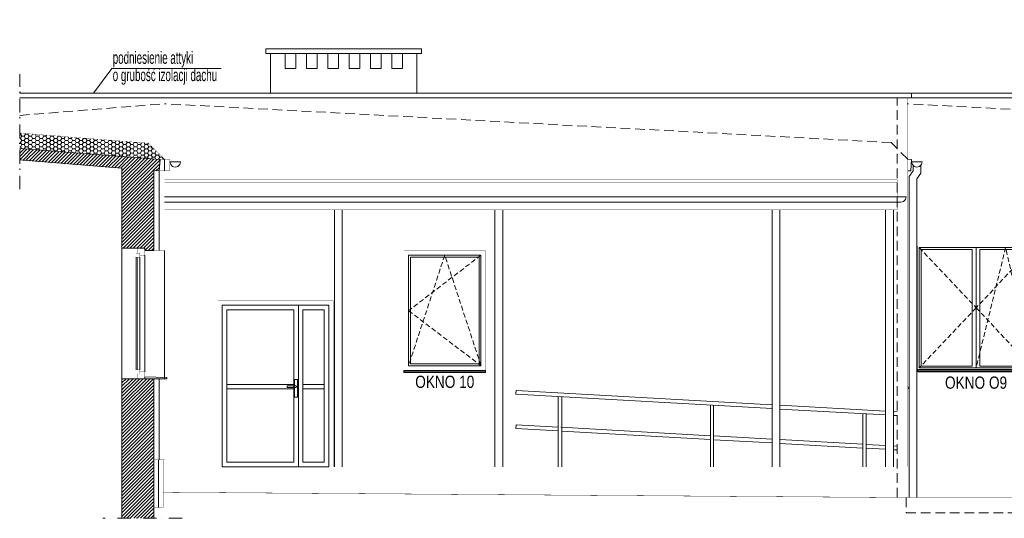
# Model space of a CAD drawing. Header units: millimetres. Extents: x 18880 to 99371, y -5529 to 27899.
# Tile 2 of 161: x 19043 to 20334, y 2301 to 2955. Entities that reach past the tile are written whole.
import ezdxf

# ---------------------------------------------------------------- set-up
doc = ezdxf.new("R2010")
doc.units = ezdxf.units.MM
doc.set_wipeout_variables(frame=1)
doc.linetypes.add('DASHED', pattern=[19.05, 12.7, -6.35])
doc.linetypes.add('Kropki i Kreski', pattern=[335.138881, 176.388884, -88.194442, 0, -70.555556])
for name, color, linetype, lineweight in [('AA_HATCH', 251, 'Continuous', 0), ('AA_IZOLACJA', 251, 'Continuous', 0), ('AA_OPIS', 2, 'Continuous', 0), ('AA_WIDOK', 254, 'Continuous', 0), ('K_SCIANY', 90, 'Continuous', 20)]:
    doc.layers.add(name, color=color, linetype=linetype, lineweight=lineweight)
doc.styles.add('ARIAL', font='arial.ttf')
doc.styles.add('DIM07', font='romans.shx', dxfattribs={"width": 0.7})
doc.linetypes.add('STYROPIAN', pattern='A,0.000141,[1,styropian.shx,S=1,R=0,X=0,Y=0],-14.102004', length=14.102145)

# ---------------------------------------------------------------- blocks, each defined once
blk = doc.blocks.new('egbveg')
at = {"layer": 'AA_OPIS', "linetype": 'DASHED', "ltscale": 0.5}
for points in [[(-151, -2), (-76.5, -81), (-151, -160)], [(-2, -2), (-76.5, -81), (-2, -160), (-37.7, -2), (-76.5, -160)]]:
    blk.add_lwpolyline(points, dxfattribs=at)
at = {"layer": 'AA_WIDOK', "color": 255, "const_width": 0.3}
for points in [[(-153, -162), (-153, 0)], [(-153, 0), (0, 0)], [(0, 0), (0, -162)]]:
    blk.add_lwpolyline(points, dxfattribs=at)
at = {"layer": 'AA_WIDOK'}
for points in [[(-151, -160), (-151, -2)], [(-151, -2), (-2, -2)], [(-148.5, -157.5), (-148.5, -4.5)], [(-148.5, -4.5), (-81.5, -4.5)], [(-81.5, -4.5), (-81.5, -157.5)], [(-76.5, -2), (-76.5, -4.5)], [(-76.5, -4.5), (-76.5, -157.5)], [(-71.5, -157.5), (-71.5, -4.5)], [(-71.5, -4.5), (-4.5, -4.5)], [(-4.5, -4.5), (-4.5, -157.5)], [(-2, -2), (-2, -160)], [(-2, -160), (-151, -160)], [(-81.5, -157.5), (-148.5, -157.5)], [(-76.5, -157.5), (-76.5, -160)], [(-4.5, -157.5), (-71.5, -157.5)]]:
    blk.add_lwpolyline(points, dxfattribs=at)
at = {"layer": 'AA_WIDOK', "color": 4}
for points in [[(-153, -162), (-153, -162.8)], [(0, -162), (-153, -162)], [(-153, -162.8), (0, -162.8)], [(-153, -164.5), (-153, -162.8)], [(-153, -164.5), (0, -164.5)], [(-153, -165), (-153, -164.5)], [(-153, -165), (0, -165)], [(0, -162.8), (0, -162)], [(0, -164.5), (0, -162.8)], [(0, -165), (0, -164.5)]]:
    blk.add_lwpolyline(points, dxfattribs=at)
at = {"layer": 'AA_OPIS', "insert": (-76.5, -171.2), "char_height": 16, "width": 300, "attachment_point": 2, "style": 'ARIAL'}
blk.add_mtext('{\\W0.8;OKNO O9}', dxfattribs=at)
blk = doc.blocks.new('ukyk')
at = {"layer": 'AA_OPIS', "linetype": 'DASHED', "ltscale": 0.5}
blk.add_lwpolyline([(-6, -6), (-101, -78.8), (-6, -151), (-53.5, -6), (-101, -151)], dxfattribs=at)
at = {"layer": 'AA_WIDOK', "color": 255, "const_width": 0.3}
for points in [[(-107, 0), (0, 0)], [(-107, -157.5), (-107, 0)], [(0, 0), (0, -157.5)]]:
    blk.add_lwpolyline(points, dxfattribs=at)
at = {"layer": 'AA_WIDOK'}
for points in [[(-101, -151), (-101, -6)], [(-101, -6), (-6, -6)], [(-98.5, -8.5), (-98.5, -148.5)], [(-8.5, -8.5), (-98.5, -8.5)], [(-8.5, -148.5), (-8.5, -8.5)], [(-6, -6), (-6, -151)], [(-6, -151), (-101, -151)], [(-98.5, -148.5), (-8.5, -148.5)]]:
    blk.add_lwpolyline(points, dxfattribs=at)
at = {"layer": 'AA_WIDOK', "color": 4}
for points in [[(-107, -157.5), (-107, -158.3)], [(0, -157.5), (-107, -157.5)], [(-107, -158.3), (0, -158.3)], [(-107, -160), (-107, -158.3)], [(-107, -160), (0, -160)], [(0, -158.3), (0, -157.5)], [(0, -160), (0, -158.3)]]:
    blk.add_lwpolyline(points, dxfattribs=at)
at = {"layer": 'AA_OPIS', "insert": (-53.5, -164.1), "char_height": 16, "width": 300, "attachment_point": 2, "style": 'ARIAL'}
blk.add_mtext('{\\W0.8;OKNO 10}', dxfattribs=at)

msp = doc.modelspace()

# ---------------------------------------------------------------- hatches: boundary and pattern name
at = {"layer": 'AA_HATCH'}
h = msp.add_hatch(dxfattribs=at)
h.set_pattern_fill('HONEY', color=256)
h.set_pattern_definition([(0, (-9924.7698, -6010.2618), (4.7625, 2.74963064), [3.175, -6.35]), (120, (-9924.7698, -6010.2618), (-4.7625, 2.74963066), [3.175, -6.35]), (60, (-9924.7698, -6010.2618), (1e-08, 5.4992613), [-6.35, 3.175])])
h.paths.add_polyline_path([(19042.95629, 2806.4171), (19211.69382, 2793.13821), (19232.94051, 2771.89151), (19226.94051, 2771.89151), (19042.95629, 2786.37025)])
h = msp.add_hatch(dxfattribs=at)
h.set_pattern_fill('ANSI31', color=256)
h.set_pattern_definition([(45, (-9924.7698, -6031.241), (-2.24506403, 2.24506403), [])])
h.paths.add_polyline_path([(19176.94051, 2760.20447), (19042.95629, 2770.92321), (19042.95629, 2785.97113), (19226.94051, 2771.4924), (19225.74433, 2756.54017), (19218.94051, 2756.84447), (19218.94051, 2652.28121), (19206.94051, 2652.28121), (19206.94051, 2655.28121), (19176.94051, 2655.28121)])
h.paths.add_polyline_path([(19176.94051, 2301.08039), (19218.94051, 2301.08039), (19218.94051, 2484.28121), (19176.94051, 2484.28121)])

# ---------------------------------------------------------------- linework, layer by layer
for points in [[(19569.92801, 2911.07348), (19569.92801, 2917.07348), (19365.92801, 2917.07348), (19365.92801, 2911.07348)], [(19404.92801, 2891.07348), (19404.92801, 2911.07348), (19390.92801, 2911.07348), (19390.92801, 2891.07348)], [(19432.92801, 2891.07348), (19432.92801, 2911.07348), (19418.92801, 2911.07348), (19418.92801, 2891.07348)], [(19460.92801, 2891.07348), (19460.92801, 2911.07348), (19446.92801, 2911.07348), (19446.92801, 2891.07348)], [(19488.92801, 2891.07348), (19488.92801, 2911.07348), (19474.92801, 2911.07348), (19474.92801, 2891.07348)], [(19516.92801, 2891.07348), (19516.92801, 2911.07348), (19502.92801, 2911.07348), (19502.92801, 2891.07348)], [(19544.92801, 2891.07348), (19544.92801, 2911.07348), (19530.92801, 2911.07348), (19530.92801, 2891.07348)]]:
    msp.add_lwpolyline(points, close=True, dxfattribs=at)
for points in [[(19371.92801, 2911.07348), (19371.92801, 2858.85609)], [(19563.92801, 2911.07348), (19563.92801, 2858.85609)]]:
    msp.add_lwpolyline(points, dxfattribs=at)
at = {"layer": 'AA_IZOLACJA', "linetype": 'STYROPIAN'}
msp.add_lwpolyline([(19232.74433, 2756.93353), (19232.74433, 2771.89151)], dxfattribs=at)
at = {"layer": 'AA_IZOLACJA', "linetype": 'STYROPIAN', "ltscale": 1.4}
for points in [[(19225.94051, 2652.28121), (19225.94051, 2756.9243)], [(19225.94051, 2377.78121), (19225.94051, 2484.28121)]]:
    msp.add_lwpolyline(points, dxfattribs=at)
at = {"layer": 'AA_IZOLACJA', "linetype": 'STYROPIAN', "ltscale": 1.2}
msp.add_lwpolyline([(19224.94051, 2315.28121), (19224.94051, 2377.78121)], dxfattribs=at)
at = {"layer": 'AA_OPIS', "linetype": 'Kropki i Kreski', "ltscale": 0.1}
for points in [[(19042.95629, 2732.71432), (19042.95629, 2883.82021)], [(19255.94051, 2301.08039), (19151.94051, 2301.08039)]]:
    msp.add_lwpolyline(points, dxfattribs=at)
at = {"layer": 'AA_OPIS'}
msp.add_lwpolyline([(19139.54512, 2858.84359), (19163.7042, 2891.30655), (19306.95895, 2891.30655)], dxfattribs=at)
at = {"layer": 'AA_WIDOK', "color": 4}
for points in [[(19042.95629, 2858.84359), (20212.94051, 2858.84359)], [(20212.94051, 2858.84359), (21186.94051, 2858.84359)], [(20212.94051, 2852.84359), (20212.94051, 2858.84359)], [(19042.95629, 2852.84359), (20212.94051, 2852.84359)], [(20212.94051, 2852.84359), (21186.94051, 2852.84359)], [(19239.94051, 2768.84359), (19240.87833, 2765.34359)], [(19246.94051, 2768.84359), (19239.94051, 2768.84359)], [(19240.87833, 2765.34359), (19243.44051, 2762.78141)], [(19253.94051, 2768.84359), (19246.94051, 2768.84359)], [(19250.44051, 2762.78141), (19253.00269, 2765.34359)], [(19253.00269, 2765.34359), (19253.94051, 2768.84359)], [(20214.77194, 2764.44998), (20214.77194, 2757.05936), (20209.74974, 2749.48759), (20209.74974, 2328.28121)], [(20212.94051, 2768.84359), (20213.87833, 2765.34359)], [(20219.94051, 2768.84359), (20212.94051, 2768.84359)], [(20213.87833, 2765.34359), (20216.44051, 2762.78141)], [(20226.94051, 2768.84359), (20219.94051, 2768.84359)], [(20223.44051, 2762.78141), (20226.00269, 2765.34359)], [(20226.00269, 2765.34359), (20226.94051, 2768.84359)], [(19243.44051, 2762.78141), (19246.94051, 2761.84359)], [(19246.94051, 2761.84359), (19250.44051, 2762.78141)], [(20216.44051, 2762.78141), (20219.94051, 2761.84359)], [(20224.77194, 2764.11284), (20224.77194, 2754.04442), (20219.74974, 2746.47265), (20219.74974, 2328.28121)], [(20219.94051, 2761.84359), (20223.44051, 2762.78141)], [(20219.7603, 2746.48857), (20219.7603, 2328.28121)], [(19232.94051, 2722.84359), (20205.7603, 2722.84359)], [(19232.94051, 2715.84359), (20198.7603, 2715.84359)], [(20202.2603, 2716.78141), (20198.7603, 2715.84359)], [(20204.82248, 2719.34359), (20202.2603, 2716.78141)], [(20205.7603, 2722.84359), (20204.82248, 2719.34359)]]:
    msp.add_lwpolyline(points, dxfattribs=at)
at = {"layer": 'AA_WIDOK', "color": 8, "linetype": 'DASHED'}
for points in [[(19042.95629, 2829.6549), (19232.94051, 2845.00784)], [(20207.94051, 2772.15558), (20186.11593, 2793.98015), (19232.94051, 2845.00784)], [(20193.94051, 2328.36736), (20193.94051, 2852.84359)], [(21181.94051, 2772.15558), (21160.11593, 2793.98015), (20206.94051, 2845.00784)], [(20205.94051, 2328.28121), (20205.94051, 2308.28121), (21179.94051, 2308.28121), (21179.94051, 2328.27283)]]:
    msp.add_lwpolyline(points, dxfattribs=at)
at = {"layer": 'AA_WIDOK', "const_width": 0.3}
for points in [[(19230.94051, 2368.78121), (20207.94051, 2368.78121), (20207.94051, 2852.84359)], [(19232.94051, 2745.54359), (20193.94051, 2745.54359)], [(19232.94051, 2742.02634), (20193.94051, 2742.02634)], [(20193.94051, 2745.54359), (20193.94051, 2722.84359)], [(20193.94051, 2705.84359), (20193.94051, 2715.84359)], [(20193.94051, 2705.84359), (19232.94051, 2705.84359)], [(20205.94051, 2328.28121), (20205.94051, 2368.78121)], [(21181.94051, 2368.78121), (20219.7603, 2368.78121)]]:
    msp.add_lwpolyline(points, dxfattribs=at)
at = {"layer": 'AA_WIDOK', "color": 9, "const_width": 0.3}
for points in [[(19211.69382, 2793.13821), (19042.95629, 2806.4171)], [(19232.94051, 2771.89151), (19211.69382, 2793.13821)], [(19225.74433, 2756.9243), (19239.74433, 2756.9243), (19239.74433, 2771.89151)], [(19226.94051, 2771.87652), (19239.74433, 2771.87652)], [(19218.94051, 2652.28121), (19232.94051, 2652.28121), (19232.94051, 2756.9243)], [(19218.94051, 2377.78121), (19232.94051, 2377.78121), (19232.94051, 2484.28121)]]:
    msp.add_lwpolyline(points, dxfattribs=at)
at = {"layer": 'AA_WIDOK'}
for points in [[(20207.94051, 2772.15558), (20212.94051, 2771.85558)], [(20212.04213, 2756.8825), (20212.94051, 2771.85558)], [(20207.94051, 2757.1286), (20212.04213, 2756.8825)], [(19455.65723, 2368.78121), (19455.65723, 2705.84359)], [(19465.9144, 2368.78121), (19465.9144, 2705.84359)], [(19666.2734, 2368.78121), (19666.2734, 2705.84359)], [(19676.53057, 2368.78121), (19676.53057, 2705.84359)], [(20029.82963, 2368.78121), (20029.82963, 2705.84359)], [(20040.0868, 2368.78121), (20040.0868, 2705.84359)], [(20178.84432, 2368.78121), (20178.84432, 2705.84359)], [(20189.10149, 2368.78121), (20189.10149, 2705.84359)], [(19176.94051, 2655.28121), (19176.94051, 2484.28121)], [(19232.94051, 2652.28121), (19232.94051, 2484.28121)], [(19448.44051, 2368.78121), (19448.44051, 2580.78121), (19308.44051, 2580.78121), (19308.44051, 2368.78121)], [(19693.94051, 2468.7464), (19693.6614, 2463.7542)], [(19693.94051, 2468.7464), (20029.82963, 2449.96728)], [(20209.77056, 2473.0564), (20207.94051, 2473.15231)], [(20209.77056, 2471.28121), (20207.94051, 2471.28121)], [(19693.6614, 2463.7542), (20029.82963, 2444.95948)], [(19749.1025, 2368.78121), (19749.1025, 2460.65456)], [(19754.1025, 2368.78121), (19754.1025, 2460.65456)], [(19949.1025, 2368.78121), (19949.1025, 2449.47282)], [(19953.1025, 2368.78121), (19953.1025, 2449.24919)], [(20040.0868, 2449.39382), (20178.84432, 2441.63607)], [(20040.0868, 2444.38601), (20178.84432, 2436.62826)], [(20149.1025, 2368.78121), (20149.1025, 2438.29109)], [(20153.1025, 2368.78121), (20153.1025, 2438.06745)], [(20189.10149, 2441.06261), (20193.94051, 2440.79206)], [(20189.10149, 2436.0548), (20193.94051, 2435.78425)], [(19693.94051, 2423.7464), (19693.6614, 2418.7542)], [(19693.6614, 2418.7542), (19749.1025, 2415.65456)], [(19693.94051, 2423.7464), (19749.1025, 2420.66237)], [(19752.5666, 2420.46869), (19949.1025, 2409.48063)], [(19754.1025, 2415.37502), (19949.1025, 2404.47282)], [(19953.1025, 2409.257), (20029.82963, 2404.96728)], [(19953.1025, 2404.24919), (20029.82963, 2399.95948)], [(20040.0868, 2404.39382), (20149.1025, 2398.2989)], [(20040.0868, 2399.38601), (20149.1025, 2393.29109)], [(20153.1025, 2398.07526), (20178.84432, 2396.63607)], [(20153.1025, 2393.06745), (20178.84432, 2391.62826)], [(20189.10149, 2396.06261), (20193.94051, 2395.79206)], [(20189.10149, 2391.0548), (20193.94051, 2390.78425)]]:
    msp.add_lwpolyline(points, dxfattribs=at)
at = {"layer": 'AA_WIDOK', "color": 4, "const_width": 0.3}
for points in [[(19206.94051, 2655.28121), (19197.94051, 2655.28121)], [(19197.94051, 2484.28121), (19206.94051, 2484.28121)]]:
    msp.add_lwpolyline(points, dxfattribs=at)
at = {"layer": 'AA_WIDOK', "color": 255, "const_width": 0.3}
msp.add_lwpolyline([(19302.94051, 2368.78121), (19302.94051, 2586.28121), (19453.94051, 2586.28121), (19453.94051, 2368.78121)], dxfattribs=at)
at = {"layer": 'AA_WIDOK'}
for points in [[(19308.44051, 2580.78121), (19408.44051, 2580.78121), (19408.44051, 2368.78121), (19308.44051, 2368.78121)], [(19314.44051, 2574.78121), (19402.44051, 2574.78121), (19402.44051, 2374.78121), (19314.44051, 2374.78121)], [(19408.44051, 2580.78121), (19448.44051, 2580.78121), (19448.44051, 2368.78121), (19408.44051, 2368.78121)], [(19414.44051, 2574.78121), (19442.44051, 2574.78121), (19442.44051, 2374.78121), (19414.44051, 2374.78121)], [(19403.44051, 2459.97926), (19407.44051, 2459.97926), (19407.44051, 2482.97926), (19403.44051, 2482.97926)], [(19402.44051, 2470.78121), (19314.44051, 2470.78121), (19314.44051, 2476.78121), (19402.44051, 2476.78121)], [(19442.44051, 2470.78121), (19414.44051, 2470.78121), (19414.44051, 2476.78121), (19442.44051, 2476.78121)]]:
    msp.add_lwpolyline(points, close=True, dxfattribs=at)
msp.add_lwpolyline([(19393.61984, 2472.78121), (19405.12991, 2472.78121, 1), (19405.12991, 2474.78121), (19393.61984, 2474.78121)], format="xyb", close=True, dxfattribs=at)
at = {"layer": 'AA_WIDOK', "color": 9}
msp.add_lwpolyline([(19230.94051, 2377.78121, 0.3, 0.3, 0), (19230.94051, 2315.28121, 0.3, 0.3, 0), (19218.94051, 2315.28121, 0, 0, 0)], format="xyseb", dxfattribs=at)
at = {"layer": 'AA_WIDOK', "color": 3, "const_width": 0.5}
for points in [[(19230.94051, 2335.28121), (20205.94051, 2328.28121)], [(20205.94051, 2328.28121), (22265.06928, 2328.28121)]]:
    msp.add_lwpolyline(points, dxfattribs=at)
at = {"layer": 'K_SCIANY'}
for points in [[(19226.94051, 2771.89151), (19042.95629, 2786.37025)], [(19226.94051, 2771.87652), (19042.95629, 2786.35526)], [(19042.95629, 2771.30734), (19176.94051, 2760.5886)], [(19176.94051, 2760.5886), (19176.94051, 2655.28121), (19206.94051, 2655.28121), (19206.94051, 2652.28121), (19218.94051, 2652.28121), (19218.94051, 2757.2286), (19225.74433, 2756.9243), (19226.94051, 2771.87652)], [(19176.94051, 2484.28121), (19176.94051, 2301.08039)], [(19218.94051, 2484.28121), (19176.94051, 2484.28121)], [(19218.94051, 2484.28121), (19176.94051, 2484.28121)], [(19218.94051, 2301.08039), (19218.94051, 2484.28121)]]:
    msp.add_lwpolyline(points, dxfattribs=at)
msp.add_lwpolyline([(19235.94051, 2484.28121), (19206.94051, 2484.28121), (19206.94051, 2486.78121), (19235.94051, 2485.99509)], close=True, dxfattribs=at)

# ---------------------------------------------------------------- block references
at = {"layer": 'AA_HATCH'}
for name, p in [('ukyk', (19653.94051, 2652.28121)), ('egbveg', (20373.94051, 2658.28121))]:
    msp.add_blockref(name, p, dxfattribs=at)

# ---------------------------------------------------------------- texts
at = {"layer": 'AA_OPIS', "insert": (19164.86746, 2869.84373), "char_height": 16, "width": 151.2593731, "attachment_point": 7, "line_spacing_factor": 0.85, "style": 'DIM07'}
msp.add_mtext('{\\fArial Narrow|b0|i0|c238|p34;podniesienie attyki\\Po grubość izolacji dachu}', dxfattribs=at)

# ---------------------------------------------------------------- next in the draw order: wipeouts: each hides what was drawn before it
at = {"color": 4}
msp.add_wipeout([(19195.44051, 2495.78121), (19200.44051, 2495.78121), (19200.44051, 2493.28121), (19206.94051, 2493.28121), (19206.94051, 2646.28121), (19200.44051, 2646.28121), (19200.44051, 2643.78121), (19195.44051, 2643.78121)], dxfattribs=at).dxf.layer = 'AA_WIDOK'

# ---------------------------------------------------------------- next in the draw order: linework, layer by layer
at = {"layer": 'AA_WIDOK', "color": 4, "const_width": 0.3}
for points in [[(19195.44051, 2648.78121), (19195.44051, 2643.78121)], [(19200.44051, 2648.78121), (19195.44051, 2648.78121)], [(19197.94051, 2655.28121), (19197.94051, 2648.78121)], [(19197.94051, 2648.78121), (19200.44051, 2648.78121)], [(19200.44051, 2648.78121), (19200.44051, 2646.28121)], [(19200.44051, 2643.78121), (19200.44051, 2648.78121)], [(19206.94051, 2646.28121), (19206.94051, 2655.28121)], [(19195.44051, 2643.78121), (19200.44051, 2643.78121)], [(19196.94051, 2643.78121), (19196.94051, 2495.78121)], [(19197.94051, 2643.78121), (19197.94051, 2495.78121)], [(19198.94051, 2643.78121), (19198.94051, 2495.78121)], [(19200.44051, 2646.28121), (19206.94051, 2646.28121)], [(19200.44051, 2495.78121), (19195.44051, 2495.78121)], [(19195.44051, 2495.78121), (19195.44051, 2490.78121)], [(19200.44051, 2490.78121), (19200.44051, 2495.78121)], [(19206.94051, 2493.28121), (19200.44051, 2493.28121)], [(19200.44051, 2493.28121), (19200.44051, 2490.78121)], [(19206.94051, 2484.28121), (19206.94051, 2493.28121)], [(19195.44051, 2490.78121), (19200.44051, 2490.78121)], [(19200.44051, 2490.78121), (19197.94051, 2490.78121)], [(19197.94051, 2490.78121), (19197.94051, 2484.28121)]]:
    msp.add_lwpolyline(points, dxfattribs=at)
at = {"layer": 'AA_WIDOK', "color": 4}
for points in [[(19195.44051, 2643.78121), (19195.44051, 2495.78121)], [(19195.44051, 2643.78121), (19195.44051, 2495.78121)], [(19200.44051, 2643.78121), (19200.44051, 2495.78121)], [(19206.94051, 2493.28121), (19206.94051, 2646.28121)]]:
    msp.add_lwpolyline(points, dxfattribs=at)

doc.saveas('drawing.dxf')
